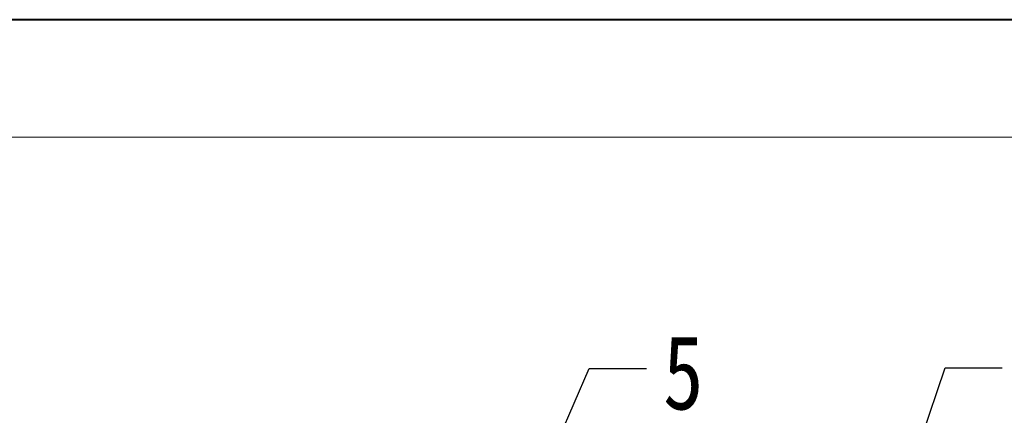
# Model space of a CAD drawing. Header units: millimetres. Extents: x 2854 to 4324, y 357 to 1390.
# Tile 39 of 45: x 3788 to 3933, y 1332 to 1390. Entities that reach past the tile are written whole.
import ezdxf

# ---------------------------------------------------------------- set-up
doc = ezdxf.new("R2010")
doc.units = ezdxf.units.MM
doc.styles.get("Standard").update_dxf_attribs({"font": '仿宋_GB2312.ttf', "width": 0.8})
doc.dimstyles.new('ISO-25.1', dxfattribs={"dimtxt": 6, "dimasz": 5, "dimexe": 3.5, "dimexo": 0.625, "dimgap": 1.5, "dimtad": 1, "dimtoh": 1, "dimtxsty": 'Standard', "dimcen": 2.5, "dimadec": 0, "dimazin": 0, "dimtfac": 1, "dimtmove": 0, "dimatfit": 3, "dimfxl": 0, "dimarcsym": 0})

msp = doc.modelspace()

# ---------------------------------------------------------------- linework, layer by layer
at = {"color": 7, "lineweight": 40}
msp.add_line((4314.999, 1390.351), (2854.171, 1390.351), dxfattribs=at)
at = {"color": 7, "lineweight": 13}
msp.add_line((4297.608, 1372.961), (2941.125, 1372.961), dxfattribs=at)

# ---------------------------------------------------------------- texts
at = {"color": 5, "lineweight": 9, "insert": (3882.886, 1343.584), "char_height": 11, "width": 1.65, "attachment_point": 1}
msp.add_mtext('5', dxfattribs=at)

# ---------------------------------------------------------------- leaders
at = {"color": 5, "lineweight": 9}
for points in [[(3859.292, 1309.594), (3871.933, 1338.634), (3880.411, 1338.634)], [(3913.412, 1305.651), (3924.658, 1338.739), (3933.135, 1338.739)]]:
    msp.add_leader(points, dimstyle='ISO-25.1', override={"dimgap": 1.5, "dimtad": 0, "dimldrblk": 'Dot'}, dxfattribs=at)

doc.saveas('drawing.dxf')
